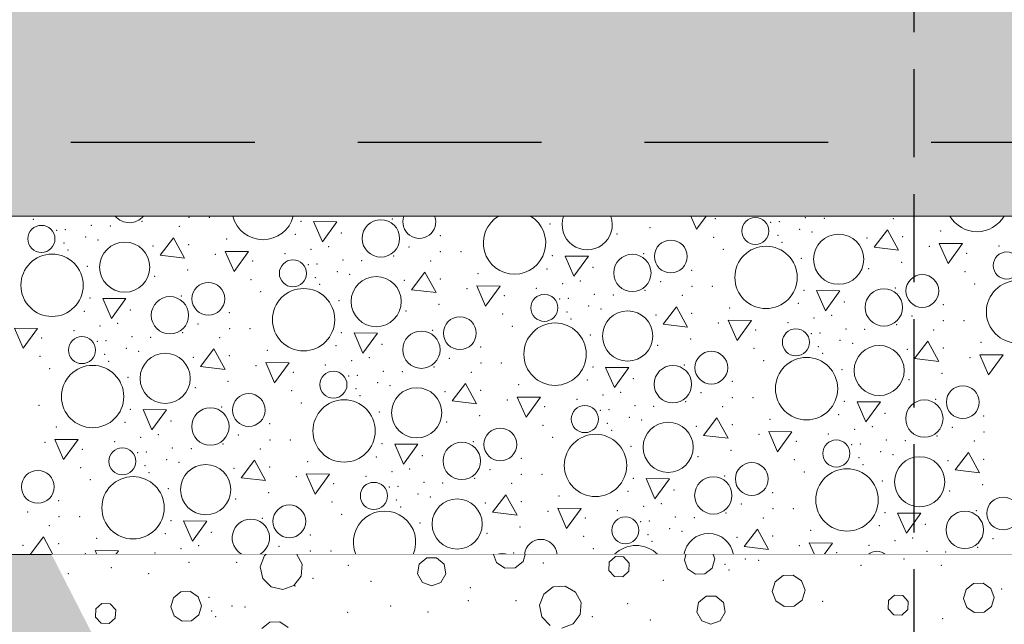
# Model space of a CAD drawing. Header units: millimetres. Extents: x -12989 to 402831, y -50461 to 30884.
# Tile 47 of 175: x 373077 to 374416, y -46816 to -45993. Entities that reach past the tile are written whole.
import ezdxf

# ---------------------------------------------------------------- set-up
doc = ezdxf.new("R2010")
doc.units = ezdxf.units.MM
doc.header["$MEASUREMENT"] = 0
for name, pattern in [('Krawędzie ukryte', [170, 120, -50]), ('Przerywana długa', [390, 250, -140]), ('Wipeout_Contour', [1000, 0, -1000])]:
    doc.linetypes.add(name, pattern=pattern)
for name, color, linetype, lineweight in [('0_Nr_pióra__21', 7, 'Continuous', 25), ('A__STROPY_Nr_pióra__27', 7, 'Continuous', 25), ('A__STROPY_Nr_pióra__49', 7, 'Continuous', 15)]:
    doc.layers.add(name, color=color, linetype=linetype, lineweight=lineweight)
doc.layers.add('A__STROPY', color=7, linetype='Continuous')
doc.layers.add('A_WYPEŁNIENIA RYSUNKI', color=7, linetype='Continuous')
for name, color, linetype, lineweight, true_color in [('A__STROPY_Nr_pióra__170', 7, 'Continuous', 5, 0x6a6a6a), ('A__STROPY_Nr_pióra__173', 7, 'Continuous', 5, 0x6a6a6a), ('A__STROPY_Nr_pióra__178', 7, 'Continuous', 5, 0x6a6a6a), ('A_WYPEŁNIENIA RYSUNKI_Nr_pióra__242', 7, 'Continuous', 13, 0xa7a7a7)]:
    doc.layers.add(name, color=color, linetype=linetype, lineweight=lineweight, true_color=true_color)

# ---------------------------------------------------------------- blocks, each defined once
blk = doc.blocks.new('*X191', base_point=(362576.7, -45960.6))
at = {"layer": 'A__STROPY_Nr_pióra__178', "color": 251, "linetype": 'Continuous', "lineweight": 5, "true_color": 0x6a6a6a}
for p, q in [((373989.8, -46260.6), (373997.5, -46278.3)), ((373997.5, -46278.3), (374010.4, -46260.6)), ((373476.8, -46268), (373488.8, -46295.4)), ((373508.4, -46268.3), (373476.8, -46268)), ((373488.8, -46295.4), (373508.4, -46268.3)), ((374257, -46279.2), (374238.9, -46303)), ((374272.2, -46307), (374257, -46279.2)), ((373286.1, -46289.9), (373268, -46313.7)), ((373301.3, -46317.7), (373286.1, -46289.9)), ((374327.6, -46297.7), (374339.5, -46325.2)), ((374359.2, -46298), (374327.6, -46297.7)), ((374339.5, -46325.2), (374359.2, -46298)), ((373268, -46313.7), (373301.3, -46317.7)), ((373356.7, -46308.5), (373368.6, -46335.9)), ((373388.3, -46308.8), (373356.7, -46308.5)), ((373368.6, -46335.9), (373388.3, -46308.8)), ((373818.8, -46314.9), (373830.8, -46342.3)), ((373850.4, -46315.2), (373818.8, -46314.9)), ((374238.9, -46303), (374272.2, -46307)), ((373830.8, -46342.3), (373850.4, -46315.2)), ((373628.1, -46336.8), (373610, -46360.6)), ((373643.3, -46364.5), (373628.1, -46336.8)), ((373610, -46360.6), (373643.3, -46364.5)), ((373698.7, -46355.3), (373710.6, -46382.8)), ((373730.3, -46355.6), (373698.7, -46355.3)), ((373710.6, -46382.8), (373730.3, -46355.6)), ((374160.8, -46361.7), (374172.7, -46389.2)), ((374192.4, -46362), (374160.8, -46361.7)), ((374172.7, -46389.2), (374192.4, -46362)), ((373189.9, -46372.4), (373201.8, -46399.9)), ((373221.5, -46372.7), (373189.9, -46372.4)), ((373201.8, -46399.9), (373221.5, -46372.7)), ((373970.1, -46383.7), (373952, -46407.5)), ((373985.3, -46411.4), (373970.1, -46383.7)), ((373952, -46407.5), (373985.3, -46411.4)), ((374040.6, -46402.2), (374052.6, -46429.6)), ((374072.3, -46402.5), (374040.6, -46402.2)), ((374052.6, -46429.6), (374072.3, -46402.5)), ((373069.8, -46412.9), (373081.7, -46440.3)), ((373101.4, -46413.2), (373069.8, -46412.9)), ((373081.7, -46440.3), (373101.4, -46413.2)), ((373531.9, -46419.3), (373543.8, -46446.7)), ((373563.5, -46419.6), (373531.9, -46419.3)), ((373543.8, -46446.7), (373563.5, -46419.6)), ((374312.1, -46430.5), (374294, -46454.3)), ((374327.2, -46458.3), (374312.1, -46430.5)), ((373341.2, -46441.2), (373323.1, -46465)), ((373356.4, -46469), (373341.2, -46441.2)), ((373411.7, -46459.7), (373423.7, -46487.2)), ((373443.4, -46460.1), (373411.7, -46459.7)), ((373423.7, -46487.2), (373443.4, -46460.1)), ((374294, -46454.3), (374327.2, -46458.3)), ((374382.6, -46449), (374394.6, -46476.5)), ((374414.3, -46449.3), (374382.6, -46449)), ((374394.6, -46476.5), (374414.3, -46449.3)), ((373323.1, -46465), (373356.4, -46469)), ((373873.9, -46466.2), (373885.8, -46493.6)), ((373905.5, -46466.5), (373873.9, -46466.2)), ((373885.8, -46493.6), (373905.5, -46466.5)), ((373683.2, -46488.1), (373665.1, -46511.9)), ((373698.3, -46515.8), (373683.2, -46488.1)), ((373665.1, -46511.9), (373698.3, -46515.8)), ((373753.7, -46506.6), (373765.7, -46534)), ((373785.3, -46506.9), (373753.7, -46506.6)), ((373765.7, -46534), (373785.3, -46506.9)), ((374215.9, -46513), (374227.8, -46540.5)), ((374247.5, -46513.3), (374215.9, -46513)), ((374227.8, -46540.5), (374247.5, -46513.3)), ((373245, -46523.7), (373256.9, -46551.2)), ((373276.6, -46524), (373245, -46523.7)), ((373256.9, -46551.2), (373276.6, -46524)), ((374025.2, -46534.9), (374007, -46558.8)), ((374040.3, -46562.7), (374025.2, -46534.9)), ((374095.7, -46553.5), (374107.7, -46580.9)), ((374127.3, -46553.8), (374095.7, -46553.5)), ((374107.7, -46580.9), (374127.3, -46553.8)), ((373124.8, -46564.2), (373136.8, -46591.6)), ((373156.4, -46564.5), (373124.8, -46564.2)), ((373136.8, -46591.6), (373156.4, -46564.5)), ((374007, -46558.8), (374040.3, -46562.7)), ((373587, -46570.6), (373598.9, -46598)), ((373618.6, -46570.9), (373587, -46570.6)), ((373598.9, -46598), (373618.6, -46570.9)), ((374367.2, -46581.8), (374349, -46605.6)), ((374382.3, -46609.6), (374367.2, -46581.8)), ((373396.3, -46592.5), (373378.1, -46616.3)), ((373411.4, -46620.3), (373396.3, -46592.5)), ((374349, -46605.6), (374382.3, -46609.6)), ((373378.1, -46616.3), (373411.4, -46620.3)), ((373466.8, -46611), (373478.7, -46638.5)), ((373498.4, -46611.3), (373466.8, -46611)), ((373478.7, -46638.5), (373498.4, -46611.3)), ((373928.9, -46617.4), (373940.9, -46644.9)), ((373960.6, -46617.8), (373928.9, -46617.4)), ((373940.9, -46644.9), (373960.6, -46617.8)), ((373738.2, -46639.4), (373720.1, -46663.2)), ((373753.4, -46667.1), (373738.2, -46639.4)), ((373720.1, -46663.2), (373753.4, -46667.1)), ((373808.8, -46657.9), (373820.7, -46685.3)), ((373840.4, -46658.2), (373808.8, -46657.9)), ((373820.7, -46685.3), (373840.4, -46658.2)), ((373300, -46675), (373312, -46702.5)), ((373331.7, -46675.3), (373300, -46675)), ((373312, -46702.5), (373331.7, -46675.3)), ((374270.9, -46664.3), (374282.9, -46691.7)), ((374302.6, -46664.6), (374270.9, -46664.3)), ((374282.9, -46691.7), (374302.6, -46664.6)), ((374080.2, -46686.2), (374062.1, -46710)), ((374095.4, -46714), (374080.2, -46686.2)), ((373109.3, -46696.9), (373091.3, -46720.6)), ((373122.3, -46720.6), (373109.3, -46696.9)), ((373179.9, -46715.5), (373182.1, -46720.6)), ((373211.5, -46715.8), (373179.9, -46715.5)), ((373208, -46720.6), (373211.5, -46715.8)), ((374062.1, -46710), (374095.4, -46714)), ((374150.8, -46704.8), (374157.7, -46720.6)), ((374182.4, -46705.1), (374150.8, -46704.8)), ((374171.1, -46720.6), (374182.4, -46705.1))]:
    blk.add_line(p, q, dxfattribs=at)
for centre, radius in [((373106.6, -46291.5), 18.4), ((373568.2, -46290.9), 25.4), ((374077.5, -46280.8), 18.4), ((374190.8, -46319.2), 34.1), ((373219.9, -46329.9), 34.1), ((373962.5, -46315.4), 22.3), ((374092, -46343.9), 42.4), ((373121.1, -46354.6), 42.4), ((373910.2, -46337.8), 25.4), ((374419.5, -46327.7), 18.4), ((373448.6, -46338.4), 18.4), ((374304.5, -46362.3), 22.3), ((373333.6, -46373), 22.3), ((373561.9, -46376.8), 34.1), ((374434, -46390.7), 42.4), ((373463.1, -46401.4), 42.4), ((373790.6, -46385.3), 18.4), ((374252.2, -46384.7), 25.4), ((373281.3, -46395.4), 25.4), ((373903.8, -46423.6), 34.1), ((373675.6, -46419.8), 22.3), ((373805.1, -46448.3), 42.4), ((373623.3, -46442.2), 25.4), ((374132.6, -46432.1), 18.4), ((373161.7, -46442.8), 18.4), ((373274.9, -46481.2), 34.1), ((374017.6, -46466.7), 22.3), ((374245.8, -46470.5), 34.1), ((374147.1, -46495.2), 42.4), ((373176.2, -46505.9), 42.4), ((373503.7, -46489.7), 18.4), ((373965.3, -46489.1), 25.4), ((373388.6, -46524.3), 22.3), ((373616.9, -46528), 34.1), ((374359.5, -46513.6), 22.3), ((373518.2, -46552.7), 42.4), ((374307.3, -46535.9), 25.4), ((373336.4, -46546.7), 25.4), ((373845.6, -46536.6), 18.4), ((373958.9, -46574.9), 34.1), ((373730.6, -46571.1), 22.3), ((373678.3, -46593.5), 25.4), ((373860.1, -46599.6), 42.4), ((374187.6, -46583.4), 18.4), ((373216.7, -46594.1), 18.4), ((374072.6, -46618), 22.3), ((374300.9, -46621.8), 34.1), ((373101.7, -46628.7), 22.3), ((373330, -46632.5), 34.1), ((374202.1, -46646.5), 42.4), ((373231.2, -46657.2), 42.4), ((373558.7, -46641), 18.4), ((374020.3, -46640.4), 25.4), ((373672, -46679.3), 34.1), ((374414.6, -46664.9), 22.3), ((373443.7, -46675.6), 22.3), ((374362.3, -46687.2), 25.4), ((373900.7, -46687.8), 18.4)]:
    blk.add_circle(centre, radius, dxfattribs=at)
for centre, radius, start, end in [((373226.2, -46244.1), 25.4, 220.4761, 319.5239), ((373408, -46250.2), 42.4, 194.2371, 345.7629), ((373620.5, -46268.6), 22.3, 159.0991, 20.9009), ((373750, -46297), 42.4, 120.9055, 59.0945), ((373848.8, -46272.3), 34.1, 159.9, 20.1), ((374378.9, -46239.4), 42.4, 209.8874, 330.1126), ((373573.2, -46704), 42.4, 337.0259, 202.9741), ((373391.4, -46698), 25.4, 297.1194, 242.8806), ((373785.7, -46722.4), 22.3, 4.7066, 175.2934), ((374014, -46726.2), 34.1, 9.444, 170.556), ((373915.2, -46750.9), 42.4, 45.5316, 134.4684), ((374242.7, -46734.7), 18.4, 50.1079, 129.8921), ((373733.4, -46744.8), 25.4, 72.1988, 107.8012)]:
    blk.add_arc(centre, radius, start, end, dxfattribs=at)
for p in [(373095.8, -46264.9), (373174.7, -46273.3), (373200.3, -46274.1), (373243.5, -46267.8), (373294.1, -46274.6), (373307.3, -46262.2), (373335.1, -46262.2), (373459.5, -46267.6), (373583.7, -46264.6), (373798.1, -46271.1), (374022.9, -46264.2), (374098.4, -46269), (374110.2, -46268), (374145.6, -46262.6), (374171.2, -46263.4), (374265, -46263.9), (373127.5, -46279.7), (373139.3, -46278.8), (373452, -46285.4), (373514.6, -46283.6), (373514.6, -46283.6), (373648.9, -46287.2), (373889.5, -46285), (373934.4, -46276.3), (374108.2, -46286.6), (374137.7, -46278.4), (374154.5, -46282.3), (374329.4, -46281), (373137.3, -46297.3), (373166.8, -46289.1), (373183.6, -46293), (373258.3, -46301.2), (373307, -46299.2), (373358.5, -46291.7), (374020.6, -46289.2), (374113.8, -46296), (374229.2, -46290.5), (374277.9, -46288.5), (374408.7, -46301.1), (373142.9, -46306.7), (373343.3, -46312.4), (373437.8, -46311.8), (373473.4, -46305.6), (373497.3, -46301.9), (373585.5, -46314.6), (373606.5, -46302.7), (373649.3, -46309.1), (373677.1, -46309.1), (373801.5, -46314.4), (373925.7, -46311.5), (374033.8, -46305.8), (374314.2, -46301.7), (374364.9, -46311.1), (373394, -46321.8), (373469.5, -46326.5), (373481.3, -46325.6), (373516.7, -46320.2), (373542.3, -46321), (373636.1, -46321.5), (374140, -46318), (374276.4, -46323.2), (373169.1, -46328.7), (373305.5, -46333.9), (373508.8, -46335.9), (373525.6, -46339.9), (373700.5, -46338.6), (373794, -46332.3), (373856.6, -46330.4), (373856.6, -46330.4), (373990.9, -46334.1), (374231.5, -46331.8), (374362.6, -46336.1), (373260.6, -46342.5), (373391.7, -46346.8), (373479.3, -46344.1), (373484.9, -46353.5), (373600.3, -46348), (373649, -46346.1), (373815.4, -46352.4), (373839.3, -46348.8), (373948.5, -46349.6), (374375.8, -46352.7), (373404.9, -46363.4), (373685.3, -46359.3), (373779.8, -46358.6), (373858.6, -46367.1), (373884.2, -46367.9), (373927.5, -46361.5), (373978.1, -46368.4), (373991.3, -46356), (374019.1, -46356), (374143.5, -46361.3), (374267.7, -46358.3), (373172.6, -46372), (373296.8, -46369), (373511.1, -46375.5), (373647.4, -46380.7), (373736, -46368.6), (373811.5, -46373.4), (373823.3, -46372.5), (374136, -46379.1), (374198.6, -46377.3), (374198.6, -46377.3), (374332.9, -46381), (373165.1, -46389.9), (373227.7, -46388), (373227.7, -46388), (373362, -46391.7), (373602.6, -46389.4), (373733.7, -46393.7), (373821.3, -46391), (373850.8, -46382.8), (373867.6, -46386.8), (373942.3, -46394.9), (373990.9, -46392.9), (374042.5, -46385.4), (373210.4, -46406.3), (373319.5, -46407.1), (373826.9, -46400.4), (374027.3, -46406.1), (374121.8, -46405.5), (374157.3, -46399.3), (374181.3, -46395.6), (374269.5, -46408.3), (374290.4, -46396.4), (374333.3, -46402.8), (374361.1, -46402.8), (373150.9, -46416.2), (373186.4, -46410), (373298.6, -46419), (373362.4, -46413.5), (373390.2, -46413.5), (373514.6, -46418.9), (373638.8, -46415.9), (373746.9, -46410.3), (374078, -46415.5), (374153.5, -46420.2), (374165.3, -46419.3), (374200.6, -46413.9), (374226.2, -46414.7), (374320.1, -46415.2), (373107.1, -46426.2), (373182.6, -46431), (373194.4, -46430), (373229.7, -46424.6), (373255.3, -46425.4), (373349.2, -46425.9), (373569.7, -46434.9), (373569.7, -46434.9), (373853.1, -46422.4), (373989.4, -46427.6), (374192.8, -46429.7), (374209.6, -46433.6), (374384.5, -46432.3), (373192.4, -46448.6), (373221.9, -46440.4), (373238.7, -46444.3), (373413.6, -46443), (373507, -46436.7), (373704, -46438.5), (373944.6, -46436.2), (374075.6, -46440.5), (374163.3, -46437.9), (374168.9, -46447.3), (374284.3, -46441.7), (374332.9, -46439.8), (373104.7, -46451.2), (373198, -46458), (373313.4, -46452.5), (373362, -46450.5), (373528.4, -46456.9), (373552.4, -46453.2), (373661.5, -46454), (373704.4, -46460.4), (373732.2, -46460.4), (374088.8, -46457.1), (374369.3, -46453), (373118, -46467.8), (373398.4, -46463.7), (373449.1, -46473.1), (373492.9, -46463.1), (373571.7, -46471.5), (373597.3, -46472.3), (373640.6, -46465.9), (373691.2, -46472.8), (373856.6, -46465.7), (373980.8, -46462.8), (374195.1, -46469.3), (374331.4, -46474.5), (373224.2, -46480), (373360.5, -46485.2), (373524.6, -46477.8), (373536.4, -46476.9), (373563.9, -46487.2), (373849, -46483.6), (373911.7, -46481.7), (373911.7, -46481.7), (374046, -46485.4), (374286.6, -46483.1), (373315.7, -46493.8), (373446.7, -46498.1), (373534.4, -46495.4), (373580.7, -46491.2), (373655.4, -46499.3), (373704, -46497.4), (373755.6, -46489.8), (373894.4, -46500.1), (374003.5, -46500.8), (373459.9, -46514.7), (373540, -46504.8), (373740.3, -46510.6), (373834.9, -46509.9), (373870.4, -46503.7), (373982.5, -46512.8), (374046.3, -46507.3), (374074.2, -46507.3), (374198.6, -46512.6), (374322.7, -46509.6), (373103.3, -46518), (373227.7, -46523.3), (373351.8, -46520.3), (373566.2, -46526.8), (373791.1, -46519.9), (373866.5, -46524.7), (373878.4, -46523.8), (373913.7, -46518.3), (373939.3, -46519.2), (374033.1, -46519.7), (374253.6, -46528.6), (374253.6, -46528.6), (373220.1, -46541.1), (373282.7, -46539.3), (373282.7, -46539.3), (373657.7, -46540.7), (373702.5, -46532), (373876.3, -46542.3), (373905.9, -46534.1), (373922.7, -46538), (374097.6, -46536.7), (374191, -46530.4), (374388, -46532.3), (373126.7, -46547.4), (373417.1, -46543), (373788.7, -46545), (373881.9, -46551.7), (373997.4, -46546.2), (374046, -46544.2), (374212.4, -46550.6), (374236.4, -46546.9), (374345.5, -46547.7), (374388.3, -46554.1), (373111.4, -46568.2), (373206, -46567.5), (373241.5, -46561.3), (373265.5, -46557.6), (373374.6, -46558.4), (373417.4, -46564.8), (373445.3, -46564.8), (373693.8, -46567.2), (373801.9, -46561.6), (374082.3, -46557.4), (374133.1, -46566.8), (374176.9, -46556.8), (374255.7, -46565.2), (374281.3, -46566), (374324.5, -46559.6), (374375.1, -46566.5), (373162.2, -46577.5), (373237.6, -46582.2), (373249.5, -46581.3), (373284.8, -46575.9), (373310.4, -46576.7), (373353.6, -46570.3), (373404.2, -46577.2), (373569.7, -46570.2), (373908.2, -46573.7), (374044.5, -46578.9), (374208.5, -46571.5), (374220.3, -46570.6), (374247.8, -46581), (373276.9, -46591.7), (373293.7, -46595.6), (373468.7, -46594.3), (373562.1, -46588), (373624.7, -46586.1), (373624.7, -46586.1), (373759.1, -46589.8), (373999.6, -46587.5), (374130.7, -46591.8), (374218.3, -46589.2), (374264.6, -46584.9), (374339.4, -46593), (374388, -46591.1), (373159.8, -46602.5), (373247.4, -46599.9), (373253, -46609.3), (373368.5, -46603.7), (373417.1, -46601.8), (373583.5, -46608.2), (373607.5, -46604.5), (373716.6, -46605.3), (374143.9, -46608.4), (374223.9, -46598.5), (373173, -46619.1), (373453.4, -46615), (373548, -46614.3), (373626.8, -46622.8), (373695.6, -46617.2), (373759.4, -46611.7), (373787.3, -46611.7), (373911.7, -46617), (374035.8, -46614), (374250.2, -46620.6), (373279.3, -46631.3), (373504.1, -46624.4), (373579.6, -46629.1), (373591.4, -46628.2), (373652.4, -46623.6), (373746.2, -46624.1), (373904.1, -46634.9), (373966.7, -46633), (373966.7, -46633), (374341.6, -46634.4), (374386.5, -46625.7), (373130.2, -46647.4), (373370.7, -46645.1), (373415.6, -46636.5), (373501.8, -46649.4), (373589.4, -46646.7), (373618.9, -46638.5), (373635.7, -46642.5), (373759.1, -46648.7), (373810.6, -46641.1), (374101, -46636.7), (373087.7, -46662.8), (373595, -46656.1), (373710.4, -46650.6), (373795.4, -46661.9), (373890, -46661.2), (373925.5, -46655), (373949.5, -46651.4), (374058.6, -46652.1), (374101.4, -46658.5), (374129.3, -46658.5), (374377.8, -46660.9), (373130.5, -46669.3), (373158.4, -46669.3), (373282.8, -46674.6), (373406.9, -46671.6), (373515, -46666), (373846.1, -46671.2), (373921.6, -46676), (373933.4, -46675.1), (373968.8, -46669.6), (373994.4, -46670.4), (374037.6, -46664.1), (374088.2, -46670.9), (374253.6, -46663.9), (373117.3, -46681.7), (373621.3, -46678.1), (373757.6, -46683.3), (373960.9, -46685.4), (373977.7, -46689.3), (374152.6, -46688), (374246.1, -46681.7), (374308.7, -46679.9), (374308.7, -46679.9), (373181.7, -46698.7), (373275.2, -46692.4), (373337.8, -46690.6), (373337.8, -46690.6), (373472.1, -46694.3), (373712.7, -46692), (373843.8, -46696.2), (373931.4, -46693.6), (373937, -46703), (374052.4, -46697.5), (374101.1, -46695.5), (374267.5, -46701.9), (374291.5, -46698.2), (374400.6, -46699), (373081.5, -46708.2), (373130.2, -46706.2), (373296.6, -46712.6), (373320.6, -46708.9), (373429.7, -46709.7), (373472.5, -46716.1), (373500.3, -46716.1), (373857, -46712.9), (374137.4, -46708.7), (374231.9, -46708.1), (374310.8, -46716.5), (374379.6, -46710.9), (373166.5, -46719.4), (373261, -46718.8), (373748.9, -46718.5), (374188.1, -46718.1), (374336.4, -46717.3)]:
    blk.add_point(p, dxfattribs=at)
blk = doc.blocks.new('ElemPrzekroju_175_1', base_point=(362576.7, -45960.6))
at = {"color": 254, "linetype": 'Wipeout_Contour', "lineweight": 0, "ltscale": 1533341.48702292}
blk.add_wipeout([(362356.7, -46160.6), (398746.7, -46160.6), (398746.7, -45960.6), (362356.7, -45960.6)], dxfattribs=at).dxf.layer = 'A__STROPY'
at = {"color": 254, "linetype": 'Wipeout_Contour', "lineweight": 0, "ltscale": 1533794.246621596}
blk.add_wipeout([(398746.7, -46720.6), (362356.7, -46720.6), (362356.7, -47260.6), (398746.7, -47260.6)], dxfattribs=at).dxf.layer = 'A__STROPY'
at = {"layer": 'A__STROPY_Nr_pióra__170', "linetype": 'Continuous', "lineweight": 5, "true_color": 0x6a6a6a}
h = blk.add_hatch(dxfattribs=at)
h.set_pattern_fill('Beton_0001', color=251, style=0, pattern_type=2)
h.set_pattern_definition([(45, (362576.75, -45960.59), (-63.6396, 63.6396), [67.5, -22.5]), (45, (362576.75, -45896.95), (-63.6396, 63.6396), [67.5, -22.5])])
h.paths.add_polyline_path([(362356.7, -46160.6), (398746.7, -46160.6), (398746.7, -45960.6), (362356.7, -45960.6)])
at = {"layer": 'A__STROPY_Nr_pióra__173', "linetype": 'Continuous', "lineweight": 5, "true_color": 0x6a6a6a}
h = blk.add_hatch(dxfattribs=at)
h.set_pattern_fill('Grunt_0001', color=251, style=0, pattern_type=2)
h.set_pattern_definition([(45, (362576.75, -45960.59), (-95.4594, 95.4594), []), (45, (362544.93, -45928.77), (-190.9188, 190.9188), []), (45, (362513.1, -45896.95), (-190.9188, 190.9188), []), (135, (362481.29, -45865.132), (31.819805, 31.819805), [135, -135])])
h.paths.add_polyline_path([(398746.7, -46720.6), (362356.7, -46720.6), (362356.7, -47260.6), (398746.7, -47260.6)])
at = {"color": 254, "linetype": 'Wipeout_Contour', "lineweight": 0, "ltscale": 1533413.819197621}
blk.add_wipeout([(362356.7, -46160.6), (362356.7, -46260.6), (398746.7, -46260.6), (398746.7, -46160.6)], dxfattribs=at).dxf.layer = 'A__STROPY'
at = {"layer": 'A__STROPY_Nr_pióra__178', "linetype": 'Continuous', "lineweight": 5, "true_color": 0x6a6a6a}
h = blk.add_hatch(dxfattribs=at)
h.set_pattern_fill('Chudy_beton_B15_I_WSC_0001', color=251, style=0, pattern_type=2)
h.set_pattern_definition([(0, (362576.75, -45960.6), (0, 233.8269), [14.625, -120.375]), (0, (362644.25, -45843.68), (0, 233.8269), [14.625, -120.375]), (60, (362576.75, -45960.6), (-202.5, 116.9134), [14.625, -120.375]), (60, (362711.75, -45960.6), (-202.5, 116.9134), [14.625, -120.375]), (120, (362591.37, -45960.6), (202.5, 116.9134), [14.625, -120.375]), (120, (362726.37, -45960.6), (202.5, 116.9134), [14.625, -120.375]), (0, (362576.75, -45938.09), (0, 45), [0, -45, 0, -67.5]), (45, (362599.25, -45938.09), (-31.819805, 31.819805), [0, -33.75, 0, -56.25])])
h.paths.add_polyline_path([(362356.7, -46160.6), (362356.7, -46260.6), (398746.7, -46260.6), (398746.7, -46160.6)])
at = {"layer": 'A__STROPY_Nr_pióra__27', "color": 7, "linetype": 'Przerywana długa', "lineweight": 25}
blk.add_line((398746.7, -46160.6), (362356.7, -46160.6), dxfattribs=at)
at = {"color": 254, "linetype": 'Wipeout_Contour', "lineweight": 0, "ltscale": 1533549.791415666}
blk.add_wipeout([(362356.7, -46720.6), (398746.7, -46720.6), (398746.7, -46260.6), (362356.7, -46260.6)], dxfattribs=at).dxf.layer = 'A__STROPY'
at = {"layer": 'A__STROPY_Nr_pióra__49', "color": 7, "linetype": 'Continuous', "lineweight": 15}
for p, q in [((398746.7, -46260.6), (362356.7, -46260.6)), ((398746.7, -46720.6), (362356.7, -46720.6))]:
    blk.add_line(p, q, dxfattribs=at)
at = {"layer": 'A__STROPY', "lineweight": 0}
blk.add_blockref('*X191', (362576.7, -45960.6), dxfattribs=at)
blk = doc.blocks.new('*X329', base_point=(362576.7, -45960.6))
at = {"layer": 'A_WYPEŁNIENIA RYSUNKI_Nr_pióra__242', "color": 253, "linetype": 'Continuous', "lineweight": 13, "true_color": 0xa7a7a7}
for p, q in [((373410, -46722.3), (373404.2, -46737.4)), ((373412.3, -46720.6), (373410, -46722.3)), ((373461, -46733.8), (373453.9, -46720.6)), ((373630.7, -46725.3), (373620.5, -46733.9)), ((373644, -46725.3), (373630.7, -46725.3)), ((373654.3, -46733.9), (373644, -46725.3)), ((373721.6, -46720.6), (373725.6, -46731.6)), ((373761.6, -46730.4), (373764.4, -46720.6)), ((373887.1, -46723.6), (373878.9, -46731.2)), ((373898.2, -46724.1), (373887.1, -46723.6)), ((373905.8, -46732.3), (373898.2, -46724.1)), ((373983.1, -46720.6), (373980.9, -46728.3)), ((373980.9, -46728.3), (373985.3, -46740.4)), ((374018.9, -46739.2), (374022.5, -46726.8)), ((374022.5, -46726.8), (374020.2, -46720.6)), ((373404.2, -46737.4), (373407.5, -46753.3)), ((373459.7, -46750), (373461, -46733.8)), ((373620.5, -46733.9), (373618.1, -46747.1)), ((373656.6, -46747.1), (373654.3, -46733.9)), ((373725.6, -46731.6), (373737, -46739.3)), ((373737, -46739.3), (373750.7, -46738.8)), ((373750.7, -46738.8), (373761.6, -46730.4)), ((373878.9, -46731.2), (373878.4, -46742.3)), ((373878.4, -46742.3), (373885.9, -46750.5)), ((373897.1, -46751), (373905.3, -46743.5)), ((373905.3, -46743.5), (373905.8, -46732.3)), ((373985.3, -46740.4), (373996, -46747.5)), ((374008.8, -46747.1), (374018.9, -46739.2)), ((373407.5, -46753.3), (373418.9, -46764.8)), ((373449.9, -46762.9), (373459.7, -46750)), ((373618.1, -46747.1), (373624.8, -46758.6)), ((373649.9, -46758.6), (373656.6, -46747.1)), ((373885.9, -46750.5), (373897.1, -46751)), ((373996, -46747.5), (374008.8, -46747.1)), ((374115.2, -46749.3), (374104.3, -46757.7)), ((374128.9, -46748.8), (374115.2, -46749.3)), ((374140.3, -46756.5), (374128.9, -46748.8)), ((374145, -46769.4), (374140.3, -46756.5)), ((373418.9, -46764.8), (373434.7, -46768.4)), ((373434.7, -46768.4), (373449.9, -46762.9)), ((373624.8, -46758.6), (373637.4, -46763.2)), ((373637.4, -46763.2), (373649.9, -46758.6)), ((373802.7, -46764.9), (373789.7, -46774.5)), ((373818.9, -46763.9), (373802.7, -46764.9)), ((373833.1, -46771.8), (373818.9, -46763.9)), ((374104.3, -46757.7), (374100.5, -46770.9)), ((374141.2, -46782.6), (374145, -46769.4)), ((374364.1, -46768.2), (374360.6, -46780.5)), ((374374.3, -46760.3), (374364.1, -46768.2)), ((374387.1, -46759.8), (374374.3, -46760.3)), ((374397.8, -46767), (374387.1, -46759.8)), ((374402.2, -46779.1), (374397.8, -46767)), ((373286.3, -46779.6), (373282.8, -46791.9)), ((373296.4, -46771.7), (373286.3, -46779.6)), ((373309.3, -46771.2), (373296.4, -46771.7)), ((373319.9, -46778.4), (373309.3, -46771.2)), ((373324.3, -46790.5), (373319.9, -46778.4)), ((373789.7, -46774.5), (373783.9, -46789.7)), ((373840.7, -46786.1), (373833.1, -46771.8)), ((374010.4, -46777.6), (374000.1, -46786.2)), ((374023.7, -46777.6), (374010.4, -46777.6)), ((374034, -46786.2), (374023.7, -46777.6)), ((374100.5, -46770.9), (374105.2, -46783.9)), ((374130.4, -46791.1), (374141.2, -46782.6)), ((374258.6, -46783.4), (374258.1, -46794.6)), ((374266.8, -46775.9), (374258.6, -46783.4)), ((374277.9, -46776.4), (374266.8, -46775.9)), ((374285.5, -46784.6), (374277.9, -46776.4)), ((374360.6, -46780.5), (374365, -46792.6)), ((374398.6, -46791.4), (374402.2, -46779.1)), ((373180.7, -46794.8), (373180.2, -46806)), ((373188.9, -46787.3), (373180.7, -46794.8)), ((373200.1, -46787.8), (373188.9, -46787.3)), ((373207.6, -46796), (373200.1, -46787.8)), ((373207.1, -46807.2), (373207.6, -46796)), ((373282.8, -46791.9), (373287.2, -46804)), ((373320.8, -46802.9), (373324.3, -46790.5)), ((373783.9, -46789.7), (373787.2, -46805.5)), ((373839.4, -46802.2), (373840.7, -46786.1)), ((374000.1, -46786.2), (373997.8, -46799.3)), ((374036.3, -46799.3), (374034, -46786.2)), ((374105.2, -46783.9), (374116.7, -46791.6)), ((374116.7, -46791.6), (374130.4, -46791.1)), ((374258.1, -46794.6), (374265.6, -46802.8)), ((374276.8, -46803.3), (374285, -46795.7)), ((374285, -46795.7), (374285.5, -46784.6)), ((374365, -46792.6), (374375.7, -46799.8)), ((374388.5, -46799.3), (374398.6, -46791.4)), ((373180.2, -46806), (373187.8, -46814.2)), ((373198.9, -46814.7), (373207.1, -46807.2)), ((373287.2, -46804), (373297.8, -46811.2)), ((373310.7, -46810.8), (373320.8, -46802.9)), ((373787.2, -46805.5), (373798.6, -46817.1)), ((373829.6, -46815.1), (373839.4, -46802.2)), ((373997.8, -46799.3), (374004.5, -46810.9)), ((374029.6, -46810.9), (374036.3, -46799.3)), ((374265.6, -46802.8), (374276.8, -46803.3)), ((374375.7, -46799.8), (374388.5, -46799.3)), ((373187.8, -46814.2), (373198.9, -46814.7)), ((373297.8, -46811.2), (373310.7, -46810.8)), ((373417, -46812.9), (373406.2, -46821.4)), ((373430.8, -46812.4), (373417, -46812.9)), ((373442.2, -46820.1), (373430.8, -46812.4)), ((373814.4, -46820.7), (373829.6, -46815.1)), ((374004.5, -46810.9), (374017.1, -46815.5)), ((374017.1, -46815.5), (374029.6, -46810.9))]:
    blk.add_line(p, q, dxfattribs=at)
for p in [(374063.9, -46726.9), (374081.8, -46728.5), (374279.6, -46727), (373201.7, -46738.4), (373307.4, -46731.3), (373372.3, -46731.4), (373372.3, -46731.4), (373524.1, -46735.5), (373789.2, -46732.2), (374036.4, -46734), (374041.7, -46741.8), (374221.3, -46735.5), (374330.4, -46735.3), (373143.4, -46746.9), (373252.5, -46746.8), (373476.1, -46753), (373952.3, -46755.8), (373451.4, -46763.6), (373555, -46757.4), (373689.7, -46765.6), (374412.5, -46767.5), (373334.6, -46778.9), (373687.1, -46783.6), (373751.9, -46783.6), (373751.9, -46783.6), (373365.7, -46790.6), (373383.6, -46792.2), (373581.4, -46790.7), (373903.8, -46787.8), (374168.8, -46784.5), (373338.3, -46797.7), (373343.5, -46805.4), (373523.1, -46799.2), (373632.2, -46799), (373855.8, -46805.2), (373934.7, -46809.6), (374332, -46808.1)]:
    blk.add_point(p, dxfattribs=at)
blk = doc.blocks.new('Wypełnienie_5_1', base_point=(362576.7, -45960.6))
at = {"color": 254, "linetype": 'Wipeout_Contour', "lineweight": 0, "ltscale": 2264527.206923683}
blk.add_wipeout([(374293.1, -46720.6), (373120.4, -46720.6), (373396.7, -47260.6), (375554.3, -47260.6), (375916.7, -46720.6), (374693.1, -46720.6)], dxfattribs=at).dxf.layer = 'A_WYPEŁNIENIA RYSUNKI'
at = {"layer": 'A_WYPEŁNIENIA RYSUNKI_Nr_pióra__242', "color": 253, "linetype": 'Continuous', "lineweight": 13, "true_color": 0xa7a7a7}
blk.add_blockref('*X329', (362576.7, -45960.6), dxfattribs=at)

msp = doc.modelspace()

# ---------------------------------------------------------------- block references
at = {"layer": 'A__STROPY', "lineweight": 0}
msp.add_blockref('ElemPrzekroju_175_1', (362576.7, -45960.6), dxfattribs=at)

# ---------------------------------------------------------------- next in the draw order: block references
at = {"layer": 'A_WYPEŁNIENIA RYSUNKI_Nr_pióra__242', "color": 253, "linetype": 'Continuous', "lineweight": 13, "true_color": 0xa7a7a7}
msp.add_blockref('Wypełnienie_5_1', (362576.7, -45960.6), dxfattribs=at)

# ---------------------------------------------------------------- next in the draw order: linework, layer by layer
at = {"layer": '0_Nr_pióra__21', "color": 7, "linetype": 'Krawędzie ukryte', "lineweight": 25}
msp.add_line((374293.4, -46860.6), (374293.4, -45960.6), dxfattribs=at)

doc.saveas('drawing.dxf')
